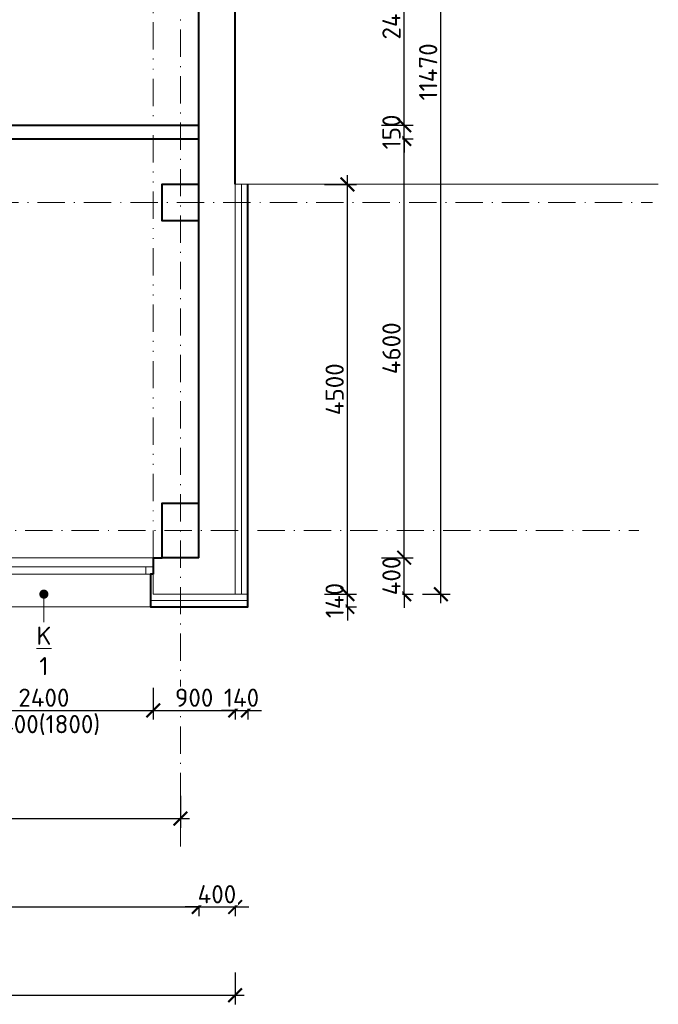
# Model space of a CAD drawing. Header units: metres. Extents: x -115250 to 1551995, y -140807 to 374743.
# Tile 72 of 205: x 107511 to 114524, y 53555 to 64367. Entities that reach past the tile are written whole.
import ezdxf
from ezdxf import colors
from ezdxf.entities.mleader import LeaderData, LeaderLine
from ezdxf.math import Vec2, Vec3

# ---------------------------------------------------------------- set-up
doc = ezdxf.new("R2010")
doc.units = ezdxf.units.M
doc.header["$LTSCALE"] = 100
doc.header["$PDMODE"] = 3
doc.header["$PDSIZE"] = 150
doc.linetypes.add('0102aČERCHOVANÁ', pattern=[5.1, 3, -1, 0.1, -1])
doc.linetypes.add('0103aDVOJČERCHOVANÁ', pattern=[6.2, 3, -1, 0.1, -1, 0.1, -1])
doc.layers.get('Defpoints').update_dxf_attribs({"lineweight": 9})
for name, color, linetype, lineweight in [('010-izolace EPS', 12, '0109IZOLACEEPS', 9), ('010-kota', 3, 'Continuous', 9), ('010-okno', 10, 'Continuous', 15), ('010-tenka', 10, 'Continuous', 15), ('010-tlusta', 10, 'Continuous', 40), ('012-klempirske popis', 16, 'Continuous', 9), ('910-osa', 8, '0102aČERCHOVANÁ', 9), ('910-tenka', 4, 'Continuous', 15), ('910-tenka nad', 4, '0103aDVOJČERCHOVANÁ', 15), ('910-tlusta', 6, 'Continuous', 40)]:
    doc.layers.add(name, color=color, linetype=linetype, lineweight=lineweight)
doc.styles.add('ISOCPEUR', font='isocpeur.ttf')
doc.linetypes.add('0109IZOLACEEPS', pattern='A,1e-05,[2,atsunami.shx,S=0.4871,R=0,X=0,Y=0],-0.9742,[2,atsunami.shx,S=0.4871,R=180,X=0,Y=0],-1e-05', length=0.97422)
doc.dimstyles.new('TSUNAMI_100', dxfattribs={"dimscale": 100, "dimtxt": 2, "dimasz": 1.5, "dimexe": 1, "dimexo": 2, "dimgap": 0.4, "dimtad": 1, "dimdec": 0, "dimrnd": 5, "dimzin": 0, "dimtxsty": 'ISOCPEUR', "dimblk1": 'ARCHTICK', "dimblk2": 'ARCHTICK', "dimsah": 1, "dimcen": 0.09, "dimdle": 1, "dimclrd": 256, "dimclre": 256, "dimclrt": 256, "dimadec": 0, "dimazin": 0, "dimtfac": 1, "dimtdec": 0, "dimtix": 1, "dimtmove": 1, "dimatfit": 3, "dimfxlon": 1, "dimtfill": 1, "dimtolj": 1, "dimtzin": 0, "dimarcsym": 0})

# ---------------------------------------------------------------- blocks, each defined once
blk = doc.blocks.new('_Dot')
at = {"color": 0, "linetype": 'ByBlock', "lineweight": -2}
blk.add_line((-0.5, 0), (-1, 0), dxfattribs=at)
at = {"color": 0, "linetype": 'ByBlock', "const_width": 0.5}
blk.add_lwpolyline([(-0.25, 0, 1), (0.25, 0, 1)], format="xyb", close=True, dxfattribs=at)
blk = doc.blocks.new('_ARCHTICK')
at = {"color": 0, "linetype": 'ByBlock', "const_width": 0.15}
blk.add_lwpolyline([(-0.5, -0.5), (0.5, 0.5)], dxfattribs=at)
blk = doc.blocks.new('*D483')
at = {"layer": '010-kota', "lineweight": -2, "transparency": 16777216}
for p, q in [((103274, 55845), (103274, 55495)), ((109277, 55845), (109277, 55495)), ((103174, 55595), (109377, 55595))]:
    blk.add_line(p, q, dxfattribs=at)
at = {"layer": 'Defpoints', "color": 0, "transparency": 16777216}
for p in [(103274, 56785), (109277, 56785), (109277, 55595)]:
    blk.add_point(p, dxfattribs=at)
at = {"layer": '010-kota', "lineweight": -2, "transparency": 16777216, "xscale": 150, "yscale": 150, "zscale": 150, "rotation": 180}
blk.add_blockref('_ARCHTICK', (103274, 55595), dxfattribs=at)
at = {"layer": '010-kota', "lineweight": -2, "transparency": 16777216, "xscale": 150, "yscale": 150, "zscale": 150}
blk.add_blockref('_ARCHTICK', (109277, 55595), dxfattribs=at)
at = {"layer": '010-kota', "transparency": 16777216, "insert": (106275, 55735), "char_height": 200, "attachment_point": 5, "style": 'ISOCPEUR', "bg_fill": 3, "box_fill_scale": 1.1, "bg_fill_color": 256, "bg_fill_true_color": 13158600, "bg_fill_transparency": 0}
blk.add_mtext('\\A1;6000', dxfattribs=at)
blk = doc.blocks.new('*D496')
at = {"layer": '010-kota', "lineweight": -2, "transparency": 16777216}
for p, q in [((103227, 54874), (103227, 54524)), ((109477, 54874), (109477, 54524)), ((103127, 54624), (109577, 54624))]:
    blk.add_line(p, q, dxfattribs=at)
at = {"layer": 'Defpoints', "color": 0, "transparency": 16777216}
for p in [(103227, 59059), (109477, 59059), (109477, 54624)]:
    blk.add_point(p, dxfattribs=at)
at = {"layer": '010-kota', "lineweight": -2, "transparency": 16777216, "xscale": 150, "yscale": 150, "zscale": 150, "rotation": 180}
blk.add_blockref('_ARCHTICK', (103227, 54624), dxfattribs=at)
at = {"layer": '010-kota', "lineweight": -2, "transparency": 16777216, "xscale": 150, "yscale": 150, "zscale": 150}
blk.add_blockref('_ARCHTICK', (109477, 54624), dxfattribs=at)
at = {"layer": '010-kota', "transparency": 16777216, "insert": (106352, 54764), "char_height": 200, "attachment_point": 5, "style": 'ISOCPEUR', "bg_fill": 3, "box_fill_scale": 1.1, "bg_fill_color": 256, "bg_fill_true_color": 13158600, "bg_fill_transparency": 0}
blk.add_mtext('\\A1;6250', dxfattribs=at)
blk = doc.blocks.new('*D497')
at = {"layer": '010-kota', "lineweight": -2, "transparency": 16777216}
for p, q in [((109477, 54874), (109477, 54524)), ((109877, 54874), (109877, 54524)), ((109477, 54624), (109327, 54624)), ((109477, 54624), (109877, 54624)), ((109877, 54624), (110027, 54624))]:
    blk.add_line(p, q, dxfattribs=at)
at = {"layer": 'Defpoints', "color": 0, "transparency": 16777216}
for p in [(109477, 59058), (109877, 59058)]:
    blk.add_point(p, dxfattribs=at)
at = {"layer": '010-kota', "lineweight": -2, "transparency": 16777216, "xscale": 150, "yscale": 150, "zscale": 150}
blk.add_blockref('_ARCHTICK', (109477, 54624), dxfattribs=at)
at = {"layer": '010-kota', "lineweight": -2, "transparency": 16777216, "xscale": 150, "yscale": 150, "zscale": 150, "rotation": 180}
blk.add_blockref('_ARCHTICK', (109877, 54624), dxfattribs=at)
at = {"layer": '010-kota', "transparency": 16777216, "insert": (109677, 54764), "char_height": 200, "attachment_point": 5, "style": 'ISOCPEUR', "bg_fill": 3, "box_fill_scale": 1.1, "bg_fill_color": 256, "bg_fill_true_color": 13158600, "bg_fill_transparency": 0}
blk.add_mtext('\\A1;400', dxfattribs=at)
at = {"layer": 'Defpoints', "color": 0, "transparency": 16777216}
blk.add_point((109877, 54624), dxfattribs=at)
blk = doc.blocks.new('*D498')
at = {"layer": '010-kota', "lineweight": -2, "transparency": 16777216}
for p, q in [((111734, 58459), (111734, 58609)), ((111484, 58459), (111834, 58459)), ((111734, 58059), (111734, 58459)), ((111484, 58059), (111834, 58059)), ((111734, 58059), (111734, 57909))]:
    blk.add_line(p, q, dxfattribs=at)
at = {"layer": 'Defpoints', "color": 0, "transparency": 16777216}
for p in [(109477, 58459), (109477, 58059)]:
    blk.add_point(p, dxfattribs=at)
at = {"layer": '010-kota', "lineweight": -2, "transparency": 16777216, "xscale": 150, "yscale": 150, "zscale": 150}
for p, rotation in [((111734, 58459), 270), ((111734, 58059), 90)]:
    blk.add_blockref('_ARCHTICK', p, dxfattribs=dict(at, rotation=rotation))
at = {"layer": '010-kota', "transparency": 16777216, "insert": (111594, 58259), "char_height": 200, "attachment_point": 5, "rotation": 90, "style": 'ISOCPEUR', "bg_fill": 3, "box_fill_scale": 1.1, "bg_fill_color": 256, "bg_fill_true_color": 13158600, "bg_fill_transparency": 0}
blk.add_mtext('\\A1;400', dxfattribs=at)
at = {"layer": 'Defpoints', "color": 0, "transparency": 16777216}
blk.add_point((111734, 58459), dxfattribs=at)
blk = doc.blocks.new('*D499')
at = {"layer": '010-kota', "lineweight": -2, "transparency": 16777216}
for p, q in [((111734, 58359), (111734, 63159)), ((111484, 63059), (111834, 63059)), ((111484, 58459), (111834, 58459))]:
    blk.add_line(p, q, dxfattribs=at)
at = {"layer": 'Defpoints', "color": 0, "transparency": 16777216}
for p in [(109477, 63059), (111734, 63059), (109477, 58459)]:
    blk.add_point(p, dxfattribs=at)
at = {"layer": '010-kota', "lineweight": -2, "transparency": 16777216, "xscale": 150, "yscale": 150, "zscale": 150}
for p, rotation in [((111734, 63059), 90), ((111734, 58459), 270)]:
    blk.add_blockref('_ARCHTICK', p, dxfattribs=dict(at, rotation=rotation))
at = {"layer": '010-kota', "transparency": 16777216, "insert": (111594, 60759), "char_height": 200, "attachment_point": 5, "rotation": 90, "style": 'ISOCPEUR', "bg_fill": 3, "box_fill_scale": 1.1, "bg_fill_color": 256, "bg_fill_true_color": 13158600, "bg_fill_transparency": 0}
blk.add_mtext('\\A1;4600', dxfattribs=at)
blk = doc.blocks.new('*D500')
at = {"layer": '010-kota', "lineweight": -2, "transparency": 16777216}
for p, q in [((111734, 63209), (111734, 63359)), ((111484, 63209), (111834, 63209)), ((111734, 63059), (111734, 63209)), ((111484, 63059), (111834, 63059)), ((111734, 63059), (111734, 62909))]:
    blk.add_line(p, q, dxfattribs=at)
at = {"layer": 'Defpoints', "color": 0, "transparency": 16777216}
for p in [(109477, 63209), (109477, 63059)]:
    blk.add_point(p, dxfattribs=at)
at = {"layer": '010-kota', "lineweight": -2, "transparency": 16777216, "xscale": 150, "yscale": 150, "zscale": 150}
for p, rotation in [((111734, 63209), 270), ((111734, 63059), 90)]:
    blk.add_blockref('_ARCHTICK', p, dxfattribs=dict(at, rotation=rotation))
at = {"layer": '010-kota', "transparency": 16777216, "insert": (111594, 63134), "char_height": 200, "attachment_point": 5, "rotation": 90, "style": 'ISOCPEUR', "bg_fill": 3, "box_fill_scale": 1.1, "bg_fill_color": 256, "bg_fill_true_color": 13158600, "bg_fill_transparency": 0}
blk.add_mtext('\\A1;150', dxfattribs=at)
at = {"layer": 'Defpoints', "color": 0, "transparency": 16777216}
blk.add_point((111734, 63209), dxfattribs=at)
blk = doc.blocks.new('*D501')
at = {"layer": '010-kota', "lineweight": -2, "transparency": 16777216}
for p, q in [((111734, 63109), (111734, 65759)), ((111484, 65659), (111834, 65659)), ((111484, 63209), (111834, 63209))]:
    blk.add_line(p, q, dxfattribs=at)
at = {"layer": 'Defpoints', "color": 0, "transparency": 16777216}
for p in [(109477, 65659), (111734, 65659), (109477, 63209)]:
    blk.add_point(p, dxfattribs=at)
at = {"layer": '010-kota', "lineweight": -2, "transparency": 16777216, "xscale": 150, "yscale": 150, "zscale": 150}
for p, rotation in [((111734, 65659), 90), ((111734, 63209), 270)]:
    blk.add_blockref('_ARCHTICK', p, dxfattribs=dict(at, rotation=rotation))
at = {"layer": '010-kota', "transparency": 16777216, "insert": (111594, 64434), "char_height": 200, "attachment_point": 5, "rotation": 90, "style": 'ISOCPEUR', "bg_fill": 3, "box_fill_scale": 1.1, "bg_fill_color": 256, "bg_fill_true_color": 13158600, "bg_fill_transparency": 0}
blk.add_mtext('\\A1;2450', dxfattribs=at)
blk = doc.blocks.new('*D528')
at = {"layer": '010-kota', "lineweight": -2, "transparency": 16777216}
for p, q in [((112137, 57959), (112137, 69629)), ((111934, 69529), (112237, 69529)), ((111934, 58059), (112237, 58059))]:
    blk.add_line(p, q, dxfattribs=at)
at = {"layer": 'Defpoints', "color": 0, "transparency": 16777216}
for p in [(111734, 69529), (112137, 69529), (111734, 58059)]:
    blk.add_point(p, dxfattribs=at)
at = {"layer": '010-kota', "lineweight": -2, "transparency": 16777216, "xscale": 150, "yscale": 150, "zscale": 150}
for p, rotation in [((112137, 69529), 90), ((112137, 58059), 270)]:
    blk.add_blockref('_ARCHTICK', p, dxfattribs=dict(at, rotation=rotation))
at = {"layer": '010-kota', "transparency": 16777216, "insert": (111997, 63794), "char_height": 200, "attachment_point": 5, "rotation": 90, "style": 'ISOCPEUR', "bg_fill": 3, "box_fill_scale": 1.1, "bg_fill_color": 256, "bg_fill_true_color": 13158600, "bg_fill_transparency": 0}
blk.add_mtext('\\A1;11470', dxfattribs=at)
blk = doc.blocks.new('*D588')
at = {"layer": '010-kota', "lineweight": -2, "transparency": 16777216}
for p, q in [((42047, 53905), (42047, 53555)), ((109877, 53905), (109877, 53555)), ((41947, 53655), (109977, 53655))]:
    blk.add_line(p, q, dxfattribs=at)
at = {"layer": 'Defpoints', "color": 0, "transparency": 16777216}
for p in [(42047, 58459), (109877, 58459), (109877, 53655)]:
    blk.add_point(p, dxfattribs=at)
at = {"layer": '010-kota', "lineweight": -2, "transparency": 16777216, "xscale": 150, "yscale": 150, "zscale": 150, "rotation": 180}
blk.add_blockref('_ARCHTICK', (42047, 53655), dxfattribs=at)
at = {"layer": '010-kota', "lineweight": -2, "transparency": 16777216, "xscale": 150, "yscale": 150, "zscale": 150}
blk.add_blockref('_ARCHTICK', (109877, 53655), dxfattribs=at)
at = {"layer": '010-kota', "transparency": 16777216, "insert": (75962, 53795), "char_height": 200, "attachment_point": 5, "style": 'ISOCPEUR', "bg_fill": 3, "box_fill_scale": 1.1, "bg_fill_color": 256, "bg_fill_true_color": 13158600, "bg_fill_transparency": 0}
blk.add_mtext('\\A1;67830', dxfattribs=at)
blk = doc.blocks.new('*D626')
at = {"layer": '010-kota', "lineweight": -2, "transparency": 16777216}
for p, q in [((106577, 57032), (106577, 56682)), ((108977, 57032), (108977, 56682)), ((106477, 56782), (109077, 56782))]:
    blk.add_line(p, q, dxfattribs=at)
at = {"layer": 'Defpoints', "color": 0, "transparency": 16777216}
for p in [(106577, 58259), (108977, 58259), (108977, 56782)]:
    blk.add_point(p, dxfattribs=at)
at = {"layer": '010-kota', "lineweight": -2, "transparency": 16777216, "xscale": 150, "yscale": 150, "zscale": 150, "rotation": 180}
blk.add_blockref('_ARCHTICK', (106577, 56782), dxfattribs=at)
at = {"layer": '010-kota', "lineweight": -2, "transparency": 16777216, "xscale": 150, "yscale": 150, "zscale": 150}
blk.add_blockref('_ARCHTICK', (108977, 56782), dxfattribs=at)
at = {"layer": '010-kota', "transparency": 16777216, "char_height": 200, "attachment_point": 5, "style": 'ISOCPEUR', "bg_fill": 3, "box_fill_scale": 1.1, "bg_fill_color": 256, "bg_fill_true_color": 13158600, "bg_fill_transparency": 0}
for s, insert in [('\\A1;2400', (107777, 56922)), ('\\A1;2400(1800)', (107777, 56622))]:
    blk.add_mtext(s, dxfattribs=dict(at, insert=insert))
blk = doc.blocks.new('*D804')
at = {"layer": '010-kota', "lineweight": -2, "transparency": 16777216}
for p, q in [((108977, 57032), (108977, 56682)), ((109877, 57032), (109877, 56682)), ((108877, 56782), (109977, 56782))]:
    blk.add_line(p, q, dxfattribs=at)
at = {"layer": 'Defpoints', "color": 0, "transparency": 16777216}
for p in [(108977, 58259), (109877, 58059), (109877, 56782)]:
    blk.add_point(p, dxfattribs=at)
at = {"layer": '010-kota', "lineweight": -2, "transparency": 16777216, "xscale": 150, "yscale": 150, "zscale": 150, "rotation": 180}
blk.add_blockref('_ARCHTICK', (108977, 56782), dxfattribs=at)
at = {"layer": '010-kota', "lineweight": -2, "transparency": 16777216, "xscale": 150, "yscale": 150, "zscale": 150}
blk.add_blockref('_ARCHTICK', (109877, 56782), dxfattribs=at)
at = {"layer": '010-kota', "transparency": 16777216, "insert": (109427, 56922), "char_height": 200, "attachment_point": 5, "style": 'ISOCPEUR', "bg_fill": 3, "box_fill_scale": 1.1, "bg_fill_color": 256, "bg_fill_true_color": 13158600, "bg_fill_transparency": 0}
blk.add_mtext('\\A1;900', dxfattribs=at)
blk = doc.blocks.new('*D805')
at = {"layer": '010-kota', "lineweight": -2, "transparency": 16777216}
for p, q in [((109877, 57032), (109877, 56682)), ((110017, 57032), (110017, 56682)), ((109877, 56782), (109727, 56782)), ((109877, 56782), (110017, 56782)), ((110017, 56782), (110167, 56782))]:
    blk.add_line(p, q, dxfattribs=at)
at = {"layer": 'Defpoints', "color": 0, "transparency": 16777216}
for p in [(109877, 58059), (110017, 57919)]:
    blk.add_point(p, dxfattribs=at)
at = {"layer": '010-kota', "lineweight": -2, "transparency": 16777216, "xscale": 150, "yscale": 150, "zscale": 150}
blk.add_blockref('_ARCHTICK', (109877, 56782), dxfattribs=at)
at = {"layer": '010-kota', "lineweight": -2, "transparency": 16777216, "xscale": 150, "yscale": 150, "zscale": 150, "rotation": 180}
blk.add_blockref('_ARCHTICK', (110017, 56782), dxfattribs=at)
at = {"layer": '010-kota', "transparency": 16777216, "insert": (109947, 56922), "char_height": 200, "attachment_point": 5, "style": 'ISOCPEUR', "bg_fill": 3, "box_fill_scale": 1.1, "bg_fill_color": 256, "bg_fill_true_color": 13158600, "bg_fill_transparency": 0}
blk.add_mtext('\\A1;140', dxfattribs=at)
at = {"layer": 'Defpoints', "color": 0, "transparency": 16777216}
blk.add_point((110017, 56782), dxfattribs=at)
blk = doc.blocks.new('*D806')
at = {"layer": '010-kota', "lineweight": -2, "transparency": 16777216}
for p, q in [((111110, 58059), (111110, 58209)), ((110860, 58059), (111210, 58059)), ((111110, 57919), (111110, 58059)), ((110860, 57919), (111210, 57919)), ((111110, 57919), (111110, 57769))]:
    blk.add_line(p, q, dxfattribs=at)
at = {"layer": 'Defpoints', "color": 0, "transparency": 16777216}
for p in [(110017, 58059), (110017, 57919)]:
    blk.add_point(p, dxfattribs=at)
at = {"layer": '010-kota', "lineweight": -2, "transparency": 16777216, "xscale": 150, "yscale": 150, "zscale": 150}
for p, rotation in [((111110, 58059), 270), ((111110, 57919), 90)]:
    blk.add_blockref('_ARCHTICK', p, dxfattribs=dict(at, rotation=rotation))
at = {"layer": '010-kota', "transparency": 16777216, "insert": (110970, 57989), "char_height": 200, "attachment_point": 5, "rotation": 90, "style": 'ISOCPEUR', "bg_fill": 3, "box_fill_scale": 1.1, "bg_fill_color": 256, "bg_fill_true_color": 13158600, "bg_fill_transparency": 0}
blk.add_mtext('\\A1;140', dxfattribs=at)
at = {"layer": 'Defpoints', "color": 0, "transparency": 16777216}
blk.add_point((111110, 58059), dxfattribs=at)
blk = doc.blocks.new('*D807')
at = {"layer": '010-kota', "lineweight": -2, "transparency": 16777216}
for p, q in [((111110, 57959), (111110, 62659)), ((110860, 62559), (111210, 62559)), ((110860, 58059), (111210, 58059))]:
    blk.add_line(p, q, dxfattribs=at)
at = {"layer": 'Defpoints', "color": 0, "transparency": 16777216}
for p in [(109877, 62559), (111110, 62559), (110017, 58059)]:
    blk.add_point(p, dxfattribs=at)
at = {"layer": '010-kota', "lineweight": -2, "transparency": 16777216, "xscale": 150, "yscale": 150, "zscale": 150}
for p, rotation in [((111110, 62559), 90), ((111110, 58059), 270)]:
    blk.add_blockref('_ARCHTICK', p, dxfattribs=dict(at, rotation=rotation))
at = {"layer": '010-kota', "transparency": 16777216, "insert": (110970, 60309), "char_height": 200, "attachment_point": 5, "rotation": 90, "style": 'ISOCPEUR', "bg_fill": 3, "box_fill_scale": 1.1, "bg_fill_color": 256, "bg_fill_true_color": 13158600, "bg_fill_transparency": 0}
blk.add_mtext('\\A1;4500', dxfattribs=at)

msp = doc.modelspace()

# ---------------------------------------------------------------- linework, layer by layer
at = {"layer": '010-okno'}
for p, q in [((106576.7, 58359.3), (108976.7, 58359.3)), ((106576.7, 58279.3), (108976.7, 58279.3)), ((108896.7, 58359.3), (108896.7, 58279.3))]:
    msp.add_line(p, q, dxfattribs=at)
at = {"layer": '910-osa'}
for p, q in [((109276.7, 55287.6), (109276.7, 76968.6)), ((90876.7, 62359.3), (114461.8, 62359.3)), ((40251.2, 58759.3), (114311.8, 58759.3))]:
    msp.add_line(p, q, dxfattribs=at)
at = {"layer": '910-tenka'}
for p, q in [((109876.7, 62559.3), (114524.5, 62559.3)), ((91126.7, 58459.3), (109276.7, 58459.3))]:
    msp.add_line(p, q, dxfattribs=at)
at = {"layer": '910-tenka nad', "linetype": '0103aDVOJČERCHOVANÁ'}
msp.add_line((108976.7, 58459.3), (108976.7, 73459.3), dxfattribs=at)
at = {"layer": '910-tlusta'}
for p, q in [((109476.7, 58459.3), (109476.7, 73459.3)), ((109876.7, 62559.3), (109876.7, 69529.3)), ((106726.7, 63209.3), (109476.7, 63209.3)), ((106726.7, 63059.3), (109476.7, 63059.3)), ((108976.7, 58459.3), (108976.7, 58279.3)), ((108976.7, 58459.3), (109076.7, 58459.3))]:
    msp.add_line(p, q, dxfattribs=at)
for points in [[(109476.7, 62159.3), (109076.7, 62159.3), (109076.7, 62559.3), (109476.7, 62559.3)], [(109476.7, 58459.3), (109076.7, 58459.3), (109076.7, 59059.3), (109476.7, 59059.3)]]:
    msp.add_lwpolyline(points, dxfattribs=at)

# ---------------------------------------------------------------- leaders
at = {"layer": '012-klempirske popis'}
ml = msp.add_multileader_mtext('Standard', dxfattribs=at)
ml.set_content('{\\LK\\P}1', color=256, style='ISOCPEUR')
ml.set_leader_properties(color=256, linetype='ByLayer', lineweight=-1)
ml.set_arrow_properties(name='DOT')
ml.build(insert=Vec2(0, 0))
ml.multileader.update_dxf_attribs({"has_text_frame": 1, "text_attachment_direction": 1, "text_left_attachment_type": 2, "text_right_attachment_type": 2, "dogleg_length": 0.0018, "arrow_head_size": 100, "scale": 200})
ctx = ml.context
ctx.base_point, ctx.scale, ctx.char_height, ctx.arrow_head_size, ctx.landing_gap_size, ctx.plane_origin = Vec3(107776.7, 57119.1), 200, 200, 100, 50, Vec3(110210.2, 57659.5)
ctx.left_attachment, ctx.right_attachment, ctx.text_align_type = 2, 2, 1
notes = []
notes.append((ctx, [(1, (1, 1, 0), (107776.7, 57752.5), (-1, 0), 0, [(0, [(107776.7, 58059.3)], 0, [])])]))
ctx.mtext.insert, ctx.mtext.alignment, ctx.mtext.flow_direction = Vec3(107776.7, 57702.5), 2, 5
for ctx, leaders in notes:
    for number, flags, end, landing, length, lines in leaders:
        leader = LeaderData()
        leader.index, (leader.has_last_leader_line, leader.has_dogleg_vector, leader.attachment_direction) = number, flags
        leader.last_leader_point, leader.dogleg_vector, leader.dogleg_length = Vec3(end), Vec3(landing), length
        for number, points, colour, breaks in lines:
            line = LeaderLine()
            line.index, line.vertices, line.color, line.breaks = number, Vec3.list(points), colors.encode_raw_color(colour), breaks
            leader.lines.append(line)
        ctx.leaders.append(leader)

# ---------------------------------------------------------------- next in the draw order: dimensions: what is measured, and where the dimension line sits
at = {"layer": '010-kota'}
dim = msp.add_linear_dim(base=(109276.7057476, 55594.8528867), p1=(103274.2057476, 56785.139494), p2=(109276.7057476, 56785.139494), dimstyle='TSUNAMI_100', dxfattribs=at)
dim.commit()
dim.dimension.update_dxf_attribs({"geometry": '*D483', "text_midpoint": (106275.4557476, 55734.8528867)})

# ---------------------------------------------------------------- next in the draw order: dimensions: what is measured, and where the dimension line sits
dim = msp.add_linear_dim(base=(109476.7, 54623.8), p1=(103226.7, 59058.7), p2=(109476.7, 59058.7), dimstyle='TSUNAMI_100', dxfattribs=at)
dim.commit()
dim.dimension.update_dxf_attribs({"geometry": '*D496', "text_midpoint": (106351.7, 54763.8)})

# ---------------------------------------------------------------- next in the draw order: dimensions: what is measured, and where the dimension line sits
dim = msp.add_linear_dim(base=(109876.7, 54623.8), p1=(109476.7, 59058.1), p2=(109876.7, 59058.1), dimstyle='TSUNAMI_100', dxfattribs=at)
dim.commit()
dim.dimension.update_dxf_attribs({"geometry": '*D497', "text_midpoint": (109676.7, 54763.8)})

# ---------------------------------------------------------------- next in the draw order: dimensions: what is measured, and where the dimension line sits
dim = msp.add_linear_dim(base=(111733.7, 58459.3), p1=(109476.7, 58059.3), p2=(109476.7, 58459.3), angle=90, dimstyle='TSUNAMI_100', dxfattribs=at)
dim.commit()
dim.dimension.update_dxf_attribs({"geometry": '*D498', "text_midpoint": (111593.7, 58259.3)})

# ---------------------------------------------------------------- next in the draw order: dimensions: what is measured, and where the dimension line sits
dim = msp.add_linear_dim(base=(111733.7, 63059.3), p1=(109476.7, 58459.3), p2=(109476.7, 63059.3), angle=90, dimstyle='TSUNAMI_100', dxfattribs=at)
dim.commit()
dim.dimension.update_dxf_attribs({"geometry": '*D499', "text_midpoint": (111593.7, 60759.3)})

# ---------------------------------------------------------------- next in the draw order: dimensions: what is measured, and where the dimension line sits
dim = msp.add_linear_dim(base=(111733.7, 63209.3), p1=(109476.7, 63059.3), p2=(109476.7, 63209.3), angle=90, dimstyle='TSUNAMI_100', dxfattribs=at)
dim.commit()
dim.dimension.update_dxf_attribs({"geometry": '*D500', "text_midpoint": (111593.7, 63134.3)})
dim = msp.add_linear_dim(base=(109876.7, 53655.4), p1=(42046.7, 58459.3), p2=(109876.7, 58459.3), dimstyle='TSUNAMI_100', dxfattribs=at)
dim.commit()
dim.dimension.update_dxf_attribs({"geometry": '*D588', "text_midpoint": (75961.7, 53795.4)})

# ---------------------------------------------------------------- next in the draw order: linework, layer by layer
at = {"layer": '010-izolace EPS', "ltscale": 1.4}
msp.add_line((109946.7, 58059.3), (109946.7, 62559.3), dxfattribs=at)
at = {"layer": '010-tenka'}
msp.add_line((109876.7, 58059.3), (110016.7, 58059.3), dxfattribs=at)
at = {"layer": '910-tenka'}
msp.add_line((109876.7, 58059.3), (109876.7, 62559.3), dxfattribs=at)

# ---------------------------------------------------------------- next in the draw order: dimensions: what is measured, and where the dimension line sits
at = {"layer": '010-kota'}
dim = msp.add_linear_dim(base=(111733.7, 65659.3), p1=(109476.7, 63209.3), p2=(109476.7, 65659.3), angle=90, dimstyle='TSUNAMI_100', dxfattribs=at)
dim.commit()
dim.dimension.update_dxf_attribs({"geometry": '*D501', "text_midpoint": (111593.7, 64434.3)})
dim = msp.add_linear_dim(base=(108976.7, 56781.8), p1=(106576.7, 58259.3), p2=(108976.7, 58259.3), text='<>\\X2400(1800)', dimstyle='TSUNAMI_100', dxfattribs=at)
dim.commit()
dim.dimension.update_dxf_attribs({"geometry": '*D626', "text_midpoint": (107776.7, 56781.8)})

# ---------------------------------------------------------------- next in the draw order: linework, layer by layer
at = {"layer": '010-izolace EPS', "ltscale": 1.4}
msp.add_line((108946.7, 57989.3), (110016.7, 57989.3), dxfattribs=at)
at = {"layer": '010-tenka'}
msp.add_line((106606.7, 57919.3), (108946.7, 57919.3), dxfattribs=at)
at = {"layer": '010-tlusta'}
msp.add_lwpolyline([(108976.7, 58279.3), (108946.7, 58279.3), (108946.7, 58059.3), (108946.7, 57919.3), (109863.5, 57919.3), (109876.7, 57919.3), (110016.7, 57919.3), (110016.7, 62559.3)], dxfattribs=at)
at = {"layer": '910-tenka'}
for p, q in [((108976.7, 58279.3), (108976.7, 58059.3)), ((108976.7, 58059.3), (109876.7, 58059.3))]:
    msp.add_line(p, q, dxfattribs=at)

# ---------------------------------------------------------------- next in the draw order: dimensions: what is measured, and where the dimension line sits
at = {"layer": '010-kota'}
dim = msp.add_linear_dim(base=(112137.2, 69529.3), p1=(111733.7, 58059.3), p2=(111733.7, 69529.3), angle=90, dimstyle='TSUNAMI_100', dxfattribs=at)
dim.commit()
dim.dimension.update_dxf_attribs({"geometry": '*D528', "text_midpoint": (111997.2, 63794.3)})

# ---------------------------------------------------------------- next in the draw order: dimensions: what is measured, and where the dimension line sits
dim = msp.add_linear_dim(base=(109876.7, 56781.8), p1=(108976.7, 58259.3), p2=(109876.7, 58059.3), dimstyle='TSUNAMI_100', dxfattribs=at)
dim.commit()
dim.dimension.update_dxf_attribs({"geometry": '*D804', "text_midpoint": (109426.7, 56921.8)})

# ---------------------------------------------------------------- next in the draw order: dimensions: what is measured, and where the dimension line sits
dim = msp.add_linear_dim(base=(110016.7, 56781.8), p1=(109876.7, 58059.3), p2=(110016.7, 57919.3), dimstyle='TSUNAMI_100', dxfattribs=at)
dim.commit()
dim.dimension.update_dxf_attribs({"geometry": '*D805', "text_midpoint": (109946.7, 56921.8)})

# ---------------------------------------------------------------- next in the draw order: dimensions: what is measured, and where the dimension line sits
dim = msp.add_linear_dim(base=(111110.2, 58059.3), p1=(110016.7, 57919.3), p2=(110016.7, 58059.3), angle=90, dimstyle='TSUNAMI_100', dxfattribs=at)
dim.commit()
dim.dimension.update_dxf_attribs({"geometry": '*D806', "text_midpoint": (110970.2, 57989.3)})

# ---------------------------------------------------------------- next in the draw order: dimensions: what is measured, and where the dimension line sits
dim = msp.add_linear_dim(base=(111110.2, 62559.3), p1=(110016.7, 58059.3), p2=(109876.7, 62559.3), angle=90, dimstyle='TSUNAMI_100', dxfattribs=at)
dim.commit()
dim.dimension.update_dxf_attribs({"geometry": '*D807', "text_midpoint": (110970.2, 60309.3)})

doc.saveas('drawing.dxf')
